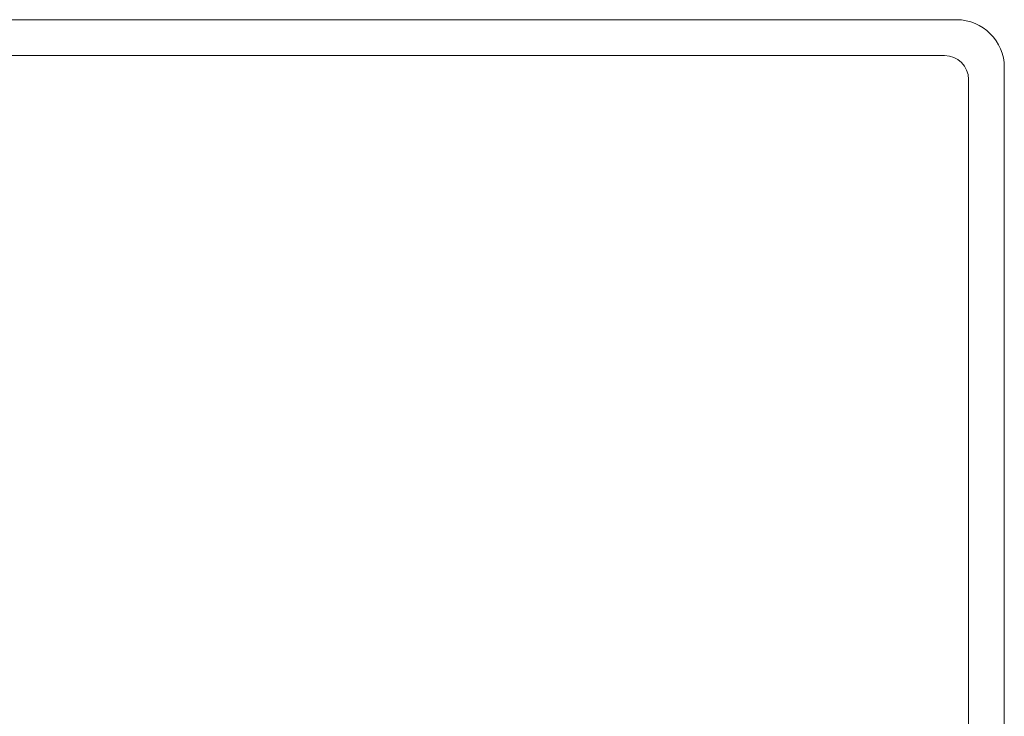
# Model space of a CAD drawing. Header units: millimetres. Extents: x 38 to 345, y 39 to 594.
# Tile 29 of 46: x 67 to 75, y 485 to 491. Entities that reach past the tile are written whole.
import ezdxf

# ---------------------------------------------------------------- set-up
doc = ezdxf.new("R2010")
doc.units = ezdxf.units.MM

msp = doc.modelspace()

# ---------------------------------------------------------------- linework, layer by layer
at = {"color": 7, "linetype": 'Continuous', "lineweight": 0}
for p, q in [((41.671, 491.0418), (74.871, 491.0418)), ((41.771, 490.7418), (74.771, 490.7418)), ((75.271, 490.6418), (75.271, 382.4418)), ((74.971, 490.5418), (74.971, 382.5418))]:
    msp.add_line(p, q, dxfattribs=at)
for centre, radius in [((74.871, 490.6418), 0.4), ((74.771, 490.5418), 0.2)]:
    msp.add_arc(centre, radius, 0, 90, dxfattribs=at)

doc.saveas('drawing.dxf')
